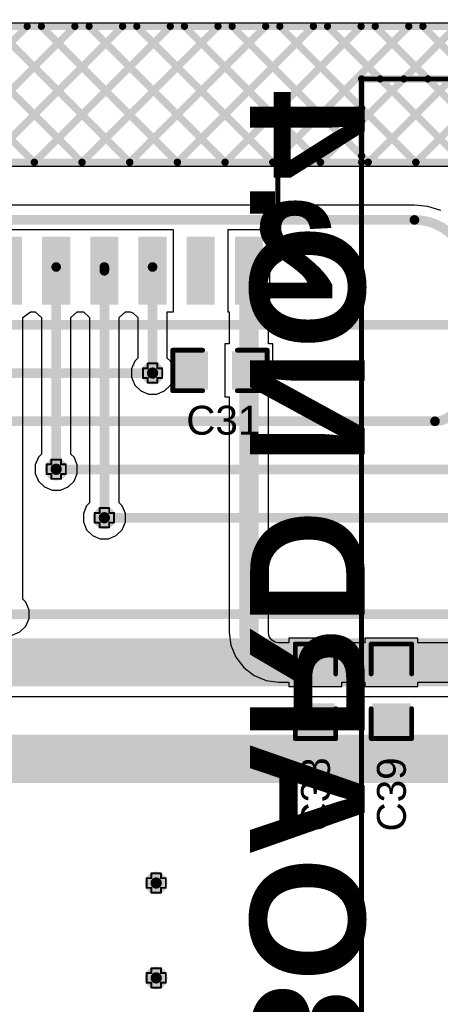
# Model space of a CAD drawing. Header units: inches. Extents: x -0.1 to 10.2, y 0 to 6.5.
# Tile 85 of 95: x 3.717 to 4.153, y 1.961 to 2.982. Entities that reach past the tile are written whole.
import ezdxf

# ---------------------------------------------------------------- set-up
doc = ezdxf.new("R2010")
doc.units = ezdxf.units.IN
doc.header["$MEASUREMENT"] = 0
for name, color, linetype in [('Bottom Layer', 5, 'Continuous'), ('Bottom Overlay', 54, 'Continuous'), ('Drill Drawing', 1, 'Continuous'), ('Top Layer', 1, 'Continuous'), ('Top Overlay', 2, 'Continuous'), ('Top Paste', 8, 'Continuous'), ('Top Solder', 216, 'Continuous'), ('Via Holes', 16, 'Continuous')]:
    doc.layers.add(name, color=color, linetype=linetype)
doc.styles.add('Arial', font='txt', dxfattribs={"height": 0.2})
doc.styles.add('Arial Black_Bold', font='txt', dxfattribs={"height": 0.2})
doc.styles.add('Arial_Bold', font='txt', dxfattribs={"height": 0.2})

# ---------------------------------------------------------------- blocks, each defined once
blk = doc.blocks.new('SOIC_16_300____10')
at = {"layer": 'Top Layer'}
for points in [[(-0.2244, 0.1868), (-0.1594, 0.1868), (-0.1594, 0.1632), (-0.2244, 0.1632)], [(0.1594, 0.1868), (0.2244, 0.1868), (0.2244, 0.1632), (0.1594, 0.1632)], [(-0.2244, 0.1368), (-0.1594, 0.1368), (-0.1594, 0.1132), (-0.2244, 0.1132)], [(0.1594, 0.1368), (0.2244, 0.1368), (0.2244, 0.1132), (0.1594, 0.1132)], [(-0.2244, 0.0868), (-0.1594, 0.0868), (-0.1594, 0.0632), (-0.2244, 0.0632)], [(0.1594, 0.0868), (0.2244, 0.0868), (0.2244, 0.0632), (0.1594, 0.0632)], [(-0.2244, 0.0368), (-0.1594, 0.0368), (-0.1594, 0.0132), (-0.2244, 0.0132)], [(0.1594, 0.0368), (0.2244, 0.0368), (0.2244, 0.0132), (0.1594, 0.0132)], [(-0.2244, -0.0132), (-0.1594, -0.0132), (-0.1594, -0.0368), (-0.2244, -0.0368)], [(0.1594, -0.0132), (0.2244, -0.0132), (0.2244, -0.0368), (0.1594, -0.0368)], [(-0.2244, -0.0632), (-0.1594, -0.0632), (-0.1594, -0.0868), (-0.2244, -0.0868)], [(0.1594, -0.0632), (0.2244, -0.0632), (0.2244, -0.0868), (0.1594, -0.0868)], [(-0.2244, -0.1132), (-0.1594, -0.1132), (-0.1594, -0.1368), (-0.2244, -0.1368)], [(0.1594, -0.1132), (0.2244, -0.1132), (0.2244, -0.1368), (0.1594, -0.1368)], [(-0.2244, -0.1632), (-0.1594, -0.1632), (-0.1594, -0.1868), (-0.2244, -0.1868)], [(0.1594, -0.1632), (0.2244, -0.1632), (0.2244, -0.1868), (0.1594, -0.1868)]]:
    blk.add_hatch(color=1, dxfattribs=at).paths.add_polyline_path(points)
at = {"layer": 'Top Overlay'}
blk.add_hatch(color=2, dxfattribs=at).paths.add_polyline_path([(-0.156, 0.162), (-0.142, 0.162), (-0.142, 0.188), (-0.156, 0.188)])
at = {"layer": 'Top Paste'}
for points in [[(-0.2244, 0.1868), (-0.1594, 0.1868), (-0.1594, 0.1632), (-0.2244, 0.1632)], [(0.1594, 0.1868), (0.2244, 0.1868), (0.2244, 0.1632), (0.1594, 0.1632)], [(-0.2244, 0.1368), (-0.1594, 0.1368), (-0.1594, 0.1132), (-0.2244, 0.1132)], [(0.1594, 0.1368), (0.2244, 0.1368), (0.2244, 0.1132), (0.1594, 0.1132)], [(-0.2244, 0.0868), (-0.1594, 0.0868), (-0.1594, 0.0632), (-0.2244, 0.0632)], [(0.1594, 0.0868), (0.2244, 0.0868), (0.2244, 0.0632), (0.1594, 0.0632)], [(-0.2244, 0.0368), (-0.1594, 0.0368), (-0.1594, 0.0132), (-0.2244, 0.0132)], [(0.1594, 0.0368), (0.2244, 0.0368), (0.2244, 0.0132), (0.1594, 0.0132)], [(-0.2244, -0.0132), (-0.1594, -0.0132), (-0.1594, -0.0368), (-0.2244, -0.0368)], [(0.1594, -0.0132), (0.2244, -0.0132), (0.2244, -0.0368), (0.1594, -0.0368)], [(-0.2244, -0.0632), (-0.1594, -0.0632), (-0.1594, -0.0868), (-0.2244, -0.0868)], [(0.1594, -0.0632), (0.2244, -0.0632), (0.2244, -0.0868), (0.1594, -0.0868)], [(-0.2244, -0.1132), (-0.1594, -0.1132), (-0.1594, -0.1368), (-0.2244, -0.1368)], [(0.1594, -0.1132), (0.2244, -0.1132), (0.2244, -0.1368), (0.1594, -0.1368)], [(-0.2244, -0.1632), (-0.1594, -0.1632), (-0.1594, -0.1868), (-0.2244, -0.1868)], [(0.1594, -0.1632), (0.2244, -0.1632), (0.2244, -0.1868), (0.1594, -0.1868)]]:
    blk.add_hatch(color=8, dxfattribs=at).paths.add_polyline_path(points)
at = {"layer": 'Top Solder'}
for points in [[(-0.2272, 0.1896), (-0.1567, 0.1896), (-0.1567, 0.1604), (-0.2272, 0.1604)], [(0.1567, 0.1896), (0.2272, 0.1896), (0.2272, 0.1604), (0.1567, 0.1604)], [(-0.2272, 0.1396), (-0.1567, 0.1396), (-0.1567, 0.1104), (-0.2272, 0.1104)], [(0.1567, 0.1396), (0.2272, 0.1396), (0.2272, 0.1104), (0.1567, 0.1104)], [(-0.2272, 0.0896), (-0.1567, 0.0896), (-0.1567, 0.0604), (-0.2272, 0.0604)], [(0.1567, 0.0896), (0.2272, 0.0896), (0.2272, 0.0604), (0.1567, 0.0604)], [(-0.2272, 0.0396), (-0.1567, 0.0396), (-0.1567, 0.0104), (-0.2272, 0.0104)], [(0.1567, 0.0396), (0.2272, 0.0396), (0.2272, 0.0104), (0.1567, 0.0104)], [(-0.2272, -0.0104), (-0.1567, -0.0104), (-0.1567, -0.0396), (-0.2272, -0.0396)], [(0.1567, -0.0104), (0.2272, -0.0104), (0.2272, -0.0396), (0.1567, -0.0396)], [(-0.2272, -0.0604), (-0.1567, -0.0604), (-0.1567, -0.0896), (-0.2272, -0.0896)], [(0.1567, -0.0604), (0.2272, -0.0604), (0.2272, -0.0896), (0.1567, -0.0896)], [(-0.2272, -0.1104), (-0.1567, -0.1104), (-0.1567, -0.1396), (-0.2272, -0.1396)], [(0.1567, -0.1104), (0.2272, -0.1104), (0.2272, -0.1396), (0.1567, -0.1396)], [(-0.2272, -0.1604), (-0.1567, -0.1604), (-0.1567, -0.1896), (-0.2272, -0.1896)], [(0.1567, -0.1604), (0.2272, -0.1604), (0.2272, -0.1896), (0.1567, -0.1896)]]:
    blk.add_hatch(color=216, dxfattribs=at).paths.add_polyline_path(points)
at = {"layer": 'Top Overlay', "const_width": 0.00787}
for points in [[(-0.2363, 0.171), (-0.2363, 0.181)], [(-0.2313, 0.176), (-0.2363, 0.181)], [(-0.2363, 0.171), (-0.2313, 0.176)]]:
    blk.add_lwpolyline(points, dxfattribs=at)
at = {"layer": 'Top Overlay', "const_width": 0.00394}
for points in [[(-0.2383, 0.181, 1), (-0.2343, 0.181, 1)], [(-0.2383, 0.181, 1), (-0.2343, 0.181, 1)], [(-0.2383, 0.171, 1), (-0.2343, 0.171, 1)], [(-0.2383, 0.171, 1), (-0.2343, 0.171, 1)], [(-0.2333, 0.176, 1), (-0.2293, 0.176, 1)], [(-0.2333, 0.176, 1), (-0.2293, 0.176, 1)]]:
    blk.add_lwpolyline(points, format="xyb", close=True, dxfattribs=at)
blk = doc.blocks.new('X9555WV_2_12_6TV01_B_53')
at = {"layer": 'Bottom Overlay', "const_width": 0.005}
for points in [[(-0.755, -0.188), (-0.755, 0.1732)], [(0.755, -0.188), (-0.755, -0.188)]]:
    blk.add_lwpolyline(points, dxfattribs=at)
at = {"layer": 'Bottom Overlay', "const_width": 0.0025}
blk.add_lwpolyline([(-0.7562, -0.188, 1), (-0.7537, -0.188, 1)], format="xyb", close=True, dxfattribs=at)
blk.add_lwpolyline([(-0.7562, -0.188, 1), (-0.7537, -0.188, 1)], format="xyb", close=True, dxfattribs=at)
blk = doc.blocks.new('C___0603_61')
at = {"layer": 'Top Layer'}
for points in [[(-0.015, 0.0175), (-0.015, -0.0175), (-0.045, -0.0175), (-0.045, 0.0175)], [(0.045, 0.0175), (0.045, -0.0175), (0.015, -0.0175), (0.015, 0.0175)]]:
    blk.add_hatch(color=1, dxfattribs=at).paths.add_polyline_path(points)
at = {"layer": 'Top Paste'}
for points in [[(-0.015, 0.0175), (-0.015, -0.0175), (-0.045, -0.0175), (-0.045, 0.0175)], [(0.045, 0.0175), (0.045, -0.0175), (0.015, -0.0175), (0.015, 0.0175)]]:
    blk.add_hatch(color=8, dxfattribs=at).paths.add_polyline_path(points)
at = {"layer": 'Top Solder'}
for points in [[(-0.0126, 0.0199), (-0.0126, -0.0199), (-0.0474, -0.0199), (-0.0474, 0.0199)], [(0.0474, 0.0199), (0.0474, -0.0199), (0.0126, -0.0199), (0.0126, 0.0199)]]:
    blk.add_hatch(color=216, dxfattribs=at).paths.add_polyline_path(points)
at = {"layer": 'Top Overlay', "const_width": 0.005}
for points in [[(-0.049, 0.021), (-0.049, -0.021)], [(-0.049, 0.021), (-0.018, 0.021)], [(0.018, 0.021), (0.049, 0.021)], [(0.049, 0.021), (0.049, -0.021)], [(-0.049, -0.021), (-0.018, -0.021)], [(0.018, -0.021), (0.049, -0.021)]]:
    blk.add_lwpolyline(points, dxfattribs=at)
at = {"layer": 'Top Overlay', "const_width": 0.0025}
for points in [[(-0.0503, 0.021, 1), (-0.0478, 0.021, 1)], [(-0.0503, 0.021, 1), (-0.0478, 0.021, 1)], [(-0.0192, 0.021, 1), (-0.0168, 0.021, 1)], [(0.0168, 0.021, 1), (0.0192, 0.021, 1)], [(0.0478, 0.021, 1), (0.0503, 0.021, 1)], [(0.0478, 0.021, 1), (0.0503, 0.021, 1)], [(-0.0503, -0.021, 1), (-0.0478, -0.021, 1)], [(-0.0503, -0.021, 1), (-0.0478, -0.021, 1)], [(-0.0192, -0.021, 1), (-0.0168, -0.021, 1)], [(0.0168, -0.021, 1), (0.0192, -0.021, 1)], [(0.0478, -0.021, 1), (0.0503, -0.021, 1)], [(0.0478, -0.021, 1), (0.0503, -0.021, 1)]]:
    blk.add_lwpolyline(points, format="xyb", close=True, dxfattribs=at)
blk = doc.blocks.new('C___0603_62')
at = {"layer": 'Top Layer'}
for points in [[(-0.015, 0.0175), (-0.015, -0.0175), (-0.045, -0.0175), (-0.045, 0.0175)], [(0.045, 0.0175), (0.045, -0.0175), (0.015, -0.0175), (0.015, 0.0175)]]:
    blk.add_hatch(color=1, dxfattribs=at).paths.add_polyline_path(points)
at = {"layer": 'Top Paste'}
for points in [[(-0.015, 0.0175), (-0.015, -0.0175), (-0.045, -0.0175), (-0.045, 0.0175)], [(0.045, 0.0175), (0.045, -0.0175), (0.015, -0.0175), (0.015, 0.0175)]]:
    blk.add_hatch(color=8, dxfattribs=at).paths.add_polyline_path(points)
at = {"layer": 'Top Solder'}
for points in [[(-0.0126, 0.0199), (-0.0126, -0.0199), (-0.0474, -0.0199), (-0.0474, 0.0199)], [(0.0474, 0.0199), (0.0474, -0.0199), (0.0126, -0.0199), (0.0126, 0.0199)]]:
    blk.add_hatch(color=216, dxfattribs=at).paths.add_polyline_path(points)
at = {"layer": 'Top Overlay', "const_width": 0.005}
for points in [[(-0.049, 0.021), (-0.049, -0.021)], [(-0.049, 0.021), (-0.018, 0.021)], [(0.018, 0.021), (0.049, 0.021)], [(0.049, 0.021), (0.049, -0.021)], [(-0.049, -0.021), (-0.018, -0.021)], [(0.018, -0.021), (0.049, -0.021)]]:
    blk.add_lwpolyline(points, dxfattribs=at)
at = {"layer": 'Top Overlay', "const_width": 0.0025}
for points in [[(-0.0503, 0.021, 1), (-0.0478, 0.021, 1)], [(-0.0503, 0.021, 1), (-0.0478, 0.021, 1)], [(-0.0192, 0.021, 1), (-0.0168, 0.021, 1)], [(0.0168, 0.021, 1), (0.0192, 0.021, 1)], [(0.0478, 0.021, 1), (0.0503, 0.021, 1)], [(0.0478, 0.021, 1), (0.0503, 0.021, 1)], [(-0.0503, -0.021, 1), (-0.0478, -0.021, 1)], [(-0.0503, -0.021, 1), (-0.0478, -0.021, 1)], [(-0.0192, -0.021, 1), (-0.0168, -0.021, 1)], [(0.0168, -0.021, 1), (0.0192, -0.021, 1)], [(0.0478, -0.021, 1), (0.0503, -0.021, 1)], [(0.0478, -0.021, 1), (0.0503, -0.021, 1)]]:
    blk.add_lwpolyline(points, format="xyb", close=True, dxfattribs=at)
blk = doc.blocks.new('C___0603_69')
at = {"layer": 'Top Layer'}
for points in [[(-0.015, 0.0175), (-0.015, -0.0175), (-0.045, -0.0175), (-0.045, 0.0175)], [(0.045, 0.0175), (0.045, -0.0175), (0.015, -0.0175), (0.015, 0.0175)]]:
    blk.add_hatch(color=1, dxfattribs=at).paths.add_polyline_path(points)
at = {"layer": 'Top Paste'}
for points in [[(-0.015, 0.0175), (-0.015, -0.0175), (-0.045, -0.0175), (-0.045, 0.0175)], [(0.045, 0.0175), (0.045, -0.0175), (0.015, -0.0175), (0.015, 0.0175)]]:
    blk.add_hatch(color=8, dxfattribs=at).paths.add_polyline_path(points)
at = {"layer": 'Top Solder'}
for points in [[(-0.0126, 0.0199), (-0.0126, -0.0199), (-0.0474, -0.0199), (-0.0474, 0.0199)], [(0.0474, 0.0199), (0.0474, -0.0199), (0.0126, -0.0199), (0.0126, 0.0199)]]:
    blk.add_hatch(color=216, dxfattribs=at).paths.add_polyline_path(points)
at = {"layer": 'Top Overlay', "const_width": 0.005}
for points in [[(-0.049, -0.021), (-0.049, 0.021)], [(-0.049, 0.021), (-0.018, 0.021)], [(0.018, 0.021), (0.049, 0.021)], [(0.049, -0.021), (0.049, 0.021)], [(-0.049, -0.021), (-0.018, -0.021)], [(0.018, -0.021), (0.049, -0.021)]]:
    blk.add_lwpolyline(points, dxfattribs=at)
at = {"layer": 'Top Overlay', "const_width": 0.0025}
for points in [[(-0.0503, 0.021, 1), (-0.0478, 0.021, 1)], [(-0.0503, 0.021, 1), (-0.0478, 0.021, 1)], [(-0.0192, 0.021, 1), (-0.0168, 0.021, 1)], [(0.0168, 0.021, 1), (0.0192, 0.021, 1)], [(0.0478, 0.021, 1), (0.0503, 0.021, 1)], [(0.0478, 0.021, 1), (0.0503, 0.021, 1)], [(-0.0503, -0.021, 1), (-0.0478, -0.021, 1)], [(-0.0503, -0.021, 1), (-0.0478, -0.021, 1)], [(-0.0192, -0.021, 1), (-0.0168, -0.021, 1)], [(0.0168, -0.021, 1), (0.0192, -0.021, 1)], [(0.0478, -0.021, 1), (0.0503, -0.021, 1)], [(0.0478, -0.021, 1), (0.0503, -0.021, 1)]]:
    blk.add_lwpolyline(points, format="xyb", close=True, dxfattribs=at)

msp = doc.modelspace()

# ---------------------------------------------------------------- hatches: boundary and pattern name
at = {"layer": 'Bottom Layer'}
h = msp.add_hatch(color=5, dxfattribs=at)
edge = h.paths.add_edge_path()
edge.add_arc((3.8545, 2.6154), 0.0118, 0, 360)
h = msp.add_hatch(color=5, dxfattribs=at)
edge = h.paths.add_edge_path()
edge.add_arc((3.7545, 2.5157), 0.0118, 0, 360)
h = msp.add_hatch(color=5, dxfattribs=at)
edge = h.paths.add_edge_path()
edge.add_arc((3.8045, 2.4654), 0.0118, 0, 360)
h = msp.add_hatch(color=5, dxfattribs=at)
edge = h.paths.add_edge_path()
edge.add_arc((3.8583, 2.0866), 0.0118, 0, 360)
h = msp.add_hatch(color=5, dxfattribs=at)
edge = h.paths.add_edge_path()
edge.add_arc((3.8583, 1.9882), 0.0118, 0, 360)
at = {"layer": 'Top Layer'}
h = msp.add_hatch(color=1, dxfattribs=at)
edge = h.paths.add_edge_path()
edge.add_arc((3.8545, 2.6154), 0.0118, 0, 360)
h = msp.add_hatch(color=1, dxfattribs=at)
edge = h.paths.add_edge_path()
edge.add_arc((3.7545, 2.5157), 0.0118, 0, 360)
h = msp.add_hatch(color=1, dxfattribs=at)
edge = h.paths.add_edge_path()
edge.add_arc((3.8045, 2.4654), 0.0118, 0, 360)
h = msp.add_hatch(color=1, dxfattribs=at)
edge = h.paths.add_edge_path()
edge.add_arc((3.8583, 2.0866), 0.0118, 0, 360)
h = msp.add_hatch(color=1, dxfattribs=at)
edge = h.paths.add_edge_path()
edge.add_arc((3.8583, 1.9882), 0.0118, 0, 360)
at = {"layer": 'Via Holes'}
h = msp.add_hatch(color=7, dxfattribs=at)
edge = h.paths.add_edge_path()
edge.add_arc((3.8545, 2.6154), 0.00591, 0, 360)
h = msp.add_hatch(color=7, dxfattribs=at)
edge = h.paths.add_edge_path()
edge.add_arc((3.7545, 2.5157), 0.00591, 0, 360)
h = msp.add_hatch(color=7, dxfattribs=at)
edge = h.paths.add_edge_path()
edge.add_arc((3.8045, 2.4654), 0.00591, 0, 360)
h = msp.add_hatch(color=7, dxfattribs=at)
edge = h.paths.add_edge_path()
edge.add_arc((3.8583, 2.0866), 0.00591, 0, 360)
h = msp.add_hatch(color=7, dxfattribs=at)
edge = h.paths.add_edge_path()
edge.add_arc((3.8583, 1.9882), 0.00591, 0, 360)

# ---------------------------------------------------------------- linework, layer by layer
at = {"layer": 'Bottom Layer'}
for p, q in [((4.5459, 2.9783), (0.0153, 2.9783)), ((0.0153, 2.83), (4.4235, 2.83)), ((4.1263, 2.7895), (3.3411, 2.7895)), ((4.1403, 2.7882), (4.1263, 2.7896)), ((4.1263, 2.7896), (4.1263, 2.7895)), ((4.1537, 2.7841), (4.1403, 2.7882)), ((3.3935, 2.2801), (4.1805, 2.2801))]:
    msp.add_line(p, q, dxfattribs=at)
for points, const_width in [([(3.3411, 2.7742), (4.1263, 2.7742)], 0.01), ([(3.4264, 2.6653), (4.2476, 2.6653)], 0.01), ([(3.3646, 2.6154), (3.8545, 2.6154)], 0.01), ([(3.3264, 2.5654), (4.1476, 2.5654)], 0.01), ([(3.7545, 2.5154), (4.2094, 2.5154)], 0.01), ([(3.8045, 2.4654), (4.2476, 2.4654)], 0.01), ([(3.7045, 2.3654), (4.3535, 2.3654)], 0.01), ([(3.3646, 2.3154), (4.2094, 2.3154)], 0.05), ([(3.3646, 2.2154), (4.2094, 2.2154)], 0.05)]:
    msp.add_lwpolyline(points, dxfattribs=dict(at, const_width=const_width))
at = {"layer": 'Bottom Layer', "const_width": 0.005}
for points in [[(4.1238, 2.7742, 1), (4.1288, 2.7742, 1)], [(4.1238, 2.7742, 1), (4.1288, 2.7742, 1)], [(3.852, 2.6154, 1), (3.857, 2.6154, 1)], [(4.1451, 2.5654, 1), (4.1501, 2.5654, 1)], [(4.1451, 2.5654, 1), (4.1501, 2.5654, 1)], [(3.752, 2.5154, 1), (3.757, 2.5154, 1)], [(3.802, 2.4654, 1), (3.807, 2.4654, 1)]]:
    msp.add_lwpolyline(points, format="xyb", close=True, dxfattribs=at)
at = {"layer": 'Bottom Layer', "const_width": 0.01}
for points in [[(4.1263, 2.7742, -0.199488), (4.1661, 2.7577)], [(4.1659, 2.5729, -0.197561), (4.1476, 2.5654)]]:
    msp.add_lwpolyline(points, format="xyb", dxfattribs=at)
at = {"layer": 'Bottom Overlay', "const_width": 0.0075}
for points in [[(0.0201, 2.975), (4.5399, 2.975)], [(3.5834, 2.834), (3.7244, 2.975)], [(3.5906, 2.975), (3.7316, 2.834)], [(3.6329, 2.834), (3.7739, 2.975)], [(3.6401, 2.975), (3.7811, 2.834)], [(3.6824, 2.834), (3.8234, 2.975)], [(3.6896, 2.975), (3.8306, 2.834)], [(3.7319, 2.834), (3.8729, 2.975)], [(3.7391, 2.975), (3.8801, 2.834)], [(3.7814, 2.834), (3.9224, 2.975)], [(3.7886, 2.975), (3.9296, 2.834)], [(3.8309, 2.834), (3.9719, 2.975)], [(3.8381, 2.975), (3.9791, 2.834)], [(3.8804, 2.834), (4.0214, 2.975)], [(3.8876, 2.975), (4.0286, 2.834)], [(3.9299, 2.834), (4.0709, 2.975)], [(3.9371, 2.975), (4.0714, 2.8407)], [(3.9794, 2.834), (4.1204, 2.975)], [(3.9866, 2.975), (4.0714, 2.8902)], [(4.0361, 2.975), (4.0908, 2.9204)], [(4.0856, 2.975), (4.1403, 2.9204)], [(4.1153, 2.9204), (4.1699, 2.975)], [(4.1351, 2.975), (4.1898, 2.9204)], [(4.0714, 2.834), (4.0714, 2.9204)], [(4.0714, 2.9204), (4.4327, 2.9204)], [(4.0714, 2.9204), (4.4327, 2.9204)], [(4.0289, 2.834), (4.0714, 2.8765)], [(3.4878, 2.834), (4.0714, 2.834)]]:
    msp.add_lwpolyline(points, dxfattribs=at)
at = {"layer": 'Bottom Overlay', "const_width": 0.00375}
for points in [[(3.7225, 2.975, 1), (3.7263, 2.975, 1)], [(3.7373, 2.975, 1), (3.741, 2.975, 1)], [(3.772, 2.975, 1), (3.7758, 2.975, 1)], [(3.7868, 2.975, 1), (3.7905, 2.975, 1)], [(3.8215, 2.975, 1), (3.8253, 2.975, 1)], [(3.8363, 2.975, 1), (3.84, 2.975, 1)], [(3.871, 2.975, 1), (3.8748, 2.975, 1)], [(3.8857, 2.975, 1), (3.8895, 2.975, 1)], [(3.9205, 2.975, 1), (3.9243, 2.975, 1)], [(3.9352, 2.975, 1), (3.939, 2.975, 1)], [(3.97, 2.975, 1), (3.9738, 2.975, 1)], [(3.9847, 2.975, 1), (3.9885, 2.975, 1)], [(4.0195, 2.975, 1), (4.0233, 2.975, 1)], [(4.0342, 2.975, 1), (4.038, 2.975, 1)], [(4.069, 2.975, 1), (4.0728, 2.975, 1)], [(4.0837, 2.975, 1), (4.0875, 2.975, 1)], [(4.1185, 2.975, 1), (4.1223, 2.975, 1)], [(4.1332, 2.975, 1), (4.137, 2.975, 1)], [(4.0696, 2.9204, 1), (4.0733, 2.9204, 1)], [(4.0696, 2.9204, 1), (4.0733, 2.9204, 1)], [(4.0696, 2.9204, 1), (4.0733, 2.9204, 1)], [(4.0889, 2.9204, 1), (4.0926, 2.9204, 1)], [(4.1134, 2.9204, 1), (4.1171, 2.9204, 1)], [(4.1384, 2.9204, 1), (4.1421, 2.9204, 1)], [(4.0696, 2.8902, 1), (4.0733, 2.8902, 1)], [(4.0696, 2.8765, 1), (4.0733, 2.8765, 1)], [(4.0696, 2.8407, 1), (4.0733, 2.8407, 1)], [(3.7298, 2.834, 1), (3.7335, 2.834, 1)], [(3.73, 2.834, 1), (3.7338, 2.834, 1)], [(3.7793, 2.834, 1), (3.783, 2.834, 1)], [(3.7795, 2.834, 1), (3.7833, 2.834, 1)], [(3.8288, 2.834, 1), (3.8325, 2.834, 1)], [(3.829, 2.834, 1), (3.8328, 2.834, 1)], [(3.8783, 2.834, 1), (3.882, 2.834, 1)], [(3.8785, 2.834, 1), (3.8823, 2.834, 1)], [(3.9278, 2.834, 1), (3.9315, 2.834, 1)], [(3.928, 2.834, 1), (3.9318, 2.834, 1)], [(3.9773, 2.834, 1), (3.981, 2.834, 1)], [(3.9775, 2.834, 1), (3.9813, 2.834, 1)], [(4.0267, 2.834, 1), (4.0305, 2.834, 1)], [(4.027, 2.834, 1), (4.0308, 2.834, 1)], [(4.0696, 2.834, 1), (4.0733, 2.834, 1)], [(4.0696, 2.834, 1), (4.0733, 2.834, 1)]]:
    msp.add_lwpolyline(points, format="xyb", close=True, dxfattribs=at)
at = {"layer": 'Drill Drawing', "const_width": 0.002}
for points in [[(3.8495, 2.6204), (3.8495, 2.6254)], [(3.8495, 2.6254), (3.8595, 2.6254)], [(3.8595, 2.6204), (3.8595, 2.6254)], [(3.8445, 2.6104), (3.8445, 2.6204)], [(3.8445, 2.6204), (3.8495, 2.6204)], [(3.8595, 2.6204), (3.8645, 2.6204)], [(3.8645, 2.6104), (3.8645, 2.6204)], [(3.8445, 2.6104), (3.8495, 2.6104)], [(3.8495, 2.6054), (3.8495, 2.6104)], [(3.8495, 2.6054), (3.8595, 2.6054)], [(3.8595, 2.6104), (3.8645, 2.6104)], [(3.8595, 2.6054), (3.8595, 2.6104)], [(3.7495, 2.5207), (3.7495, 2.5257)], [(3.7495, 2.5257), (3.7595, 2.5257)], [(3.7595, 2.5207), (3.7595, 2.5257)], [(3.7445, 2.5107), (3.7445, 2.5207)], [(3.7445, 2.5207), (3.7495, 2.5207)], [(3.7445, 2.5107), (3.7495, 2.5107)], [(3.7495, 2.5057), (3.7495, 2.5107)], [(3.7595, 2.5207), (3.7645, 2.5207)], [(3.7595, 2.5107), (3.7645, 2.5107)], [(3.7595, 2.5057), (3.7595, 2.5107)], [(3.7645, 2.5107), (3.7645, 2.5207)], [(3.7495, 2.5057), (3.7595, 2.5057)], [(3.7945, 2.4604), (3.7945, 2.4704)], [(3.7945, 2.4704), (3.7995, 2.4704)], [(3.7995, 2.4704), (3.7995, 2.4754)], [(3.7995, 2.4754), (3.8095, 2.4754)], [(3.8095, 2.4704), (3.8095, 2.4754)], [(3.8095, 2.4704), (3.8145, 2.4704)], [(3.8145, 2.4604), (3.8145, 2.4704)], [(3.7945, 2.4604), (3.7995, 2.4604)], [(3.7995, 2.4554), (3.7995, 2.4604)], [(3.8095, 2.4604), (3.8145, 2.4604)], [(3.8095, 2.4554), (3.8095, 2.4604)], [(3.7995, 2.4554), (3.8095, 2.4554)], [(3.8533, 2.0916), (3.8533, 2.0966)], [(3.8533, 2.0966), (3.8633, 2.0966)], [(3.8633, 2.0916), (3.8633, 2.0966)], [(3.8483, 2.0816), (3.8483, 2.0916)], [(3.8483, 2.0916), (3.8533, 2.0916)], [(3.8633, 2.0916), (3.8683, 2.0916)], [(3.8683, 2.0816), (3.8683, 2.0916)], [(3.8483, 2.0816), (3.8533, 2.0816)], [(3.8533, 2.0766), (3.8533, 2.0816)], [(3.8533, 2.0766), (3.8633, 2.0766)], [(3.8633, 2.0816), (3.8683, 2.0816)], [(3.8633, 2.0766), (3.8633, 2.0816)], [(3.8483, 1.9832), (3.8483, 1.9932)], [(3.8483, 1.9932), (3.8533, 1.9932)], [(3.8533, 1.9932), (3.8533, 1.9982)], [(3.8533, 1.9982), (3.8633, 1.9982)], [(3.8633, 1.9932), (3.8633, 1.9982)], [(3.8633, 1.9932), (3.8683, 1.9932)], [(3.8683, 1.9832), (3.8683, 1.9932)], [(3.8483, 1.9832), (3.8533, 1.9832)], [(3.8533, 1.9782), (3.8533, 1.9832)], [(3.8633, 1.9832), (3.8683, 1.9832)], [(3.8633, 1.9782), (3.8633, 1.9832)], [(3.8533, 1.9782), (3.8633, 1.9782)]]:
    msp.add_lwpolyline(points, dxfattribs=at)
at = {"layer": 'Drill Drawing', "const_width": 0.001}
for points in [[(3.849, 2.6254, 1), (3.85, 2.6254, 1)], [(3.849, 2.6254, 1), (3.85, 2.6254, 1)], [(3.859, 2.6254, 1), (3.86, 2.6254, 1)], [(3.859, 2.6254, 1), (3.86, 2.6254, 1)], [(3.844, 2.6204, 1), (3.845, 2.6204, 1)], [(3.844, 2.6204, 1), (3.845, 2.6204, 1)], [(3.849, 2.6204, 1), (3.85, 2.6204, 1)], [(3.849, 2.6204, 1), (3.85, 2.6204, 1)], [(3.859, 2.6204, 1), (3.86, 2.6204, 1)], [(3.859, 2.6204, 1), (3.86, 2.6204, 1)], [(3.864, 2.6204, 1), (3.865, 2.6204, 1)], [(3.864, 2.6204, 1), (3.865, 2.6204, 1)], [(3.844, 2.6104, 1), (3.845, 2.6104, 1)], [(3.844, 2.6104, 1), (3.845, 2.6104, 1)], [(3.849, 2.6104, 1), (3.85, 2.6104, 1)], [(3.849, 2.6104, 1), (3.85, 2.6104, 1)], [(3.849, 2.6054, 1), (3.85, 2.6054, 1)], [(3.849, 2.6054, 1), (3.85, 2.6054, 1)], [(3.859, 2.6104, 1), (3.86, 2.6104, 1)], [(3.859, 2.6104, 1), (3.86, 2.6104, 1)], [(3.859, 2.6054, 1), (3.86, 2.6054, 1)], [(3.859, 2.6054, 1), (3.86, 2.6054, 1)], [(3.864, 2.6104, 1), (3.865, 2.6104, 1)], [(3.864, 2.6104, 1), (3.865, 2.6104, 1)], [(3.749, 2.5257, 1), (3.75, 2.5257, 1)], [(3.749, 2.5257, 1), (3.75, 2.5257, 1)], [(3.759, 2.5257, 1), (3.76, 2.5257, 1)], [(3.759, 2.5257, 1), (3.76, 2.5257, 1)], [(3.744, 2.5207, 1), (3.745, 2.5207, 1)], [(3.744, 2.5207, 1), (3.745, 2.5207, 1)], [(3.744, 2.5107, 1), (3.745, 2.5107, 1)], [(3.744, 2.5107, 1), (3.745, 2.5107, 1)], [(3.749, 2.5207, 1), (3.75, 2.5207, 1)], [(3.749, 2.5207, 1), (3.75, 2.5207, 1)], [(3.749, 2.5107, 1), (3.75, 2.5107, 1)], [(3.749, 2.5107, 1), (3.75, 2.5107, 1)], [(3.759, 2.5207, 1), (3.76, 2.5207, 1)], [(3.759, 2.5207, 1), (3.76, 2.5207, 1)], [(3.759, 2.5107, 1), (3.76, 2.5107, 1)], [(3.759, 2.5107, 1), (3.76, 2.5107, 1)], [(3.764, 2.5207, 1), (3.765, 2.5207, 1)], [(3.764, 2.5207, 1), (3.765, 2.5207, 1)], [(3.764, 2.5107, 1), (3.765, 2.5107, 1)], [(3.764, 2.5107, 1), (3.765, 2.5107, 1)], [(3.749, 2.5057, 1), (3.75, 2.5057, 1)], [(3.749, 2.5057, 1), (3.75, 2.5057, 1)], [(3.759, 2.5057, 1), (3.76, 2.5057, 1)], [(3.759, 2.5057, 1), (3.76, 2.5057, 1)], [(3.794, 2.4704, 1), (3.795, 2.4704, 1)], [(3.794, 2.4704, 1), (3.795, 2.4704, 1)], [(3.799, 2.4754, 1), (3.8, 2.4754, 1)], [(3.799, 2.4754, 1), (3.8, 2.4754, 1)], [(3.799, 2.4704, 1), (3.8, 2.4704, 1)], [(3.799, 2.4704, 1), (3.8, 2.4704, 1)], [(3.809, 2.4754, 1), (3.81, 2.4754, 1)], [(3.809, 2.4754, 1), (3.81, 2.4754, 1)], [(3.809, 2.4704, 1), (3.81, 2.4704, 1)], [(3.809, 2.4704, 1), (3.81, 2.4704, 1)], [(3.814, 2.4704, 1), (3.815, 2.4704, 1)], [(3.814, 2.4704, 1), (3.815, 2.4704, 1)], [(3.794, 2.4604, 1), (3.795, 2.4604, 1)], [(3.794, 2.4604, 1), (3.795, 2.4604, 1)], [(3.799, 2.4604, 1), (3.8, 2.4604, 1)], [(3.799, 2.4604, 1), (3.8, 2.4604, 1)], [(3.809, 2.4604, 1), (3.81, 2.4604, 1)], [(3.809, 2.4604, 1), (3.81, 2.4604, 1)], [(3.814, 2.4604, 1), (3.815, 2.4604, 1)], [(3.814, 2.4604, 1), (3.815, 2.4604, 1)], [(3.799, 2.4554, 1), (3.8, 2.4554, 1)], [(3.799, 2.4554, 1), (3.8, 2.4554, 1)], [(3.809, 2.4554, 1), (3.81, 2.4554, 1)], [(3.809, 2.4554, 1), (3.81, 2.4554, 1)], [(3.8528, 2.0966, 1), (3.8538, 2.0966, 1)], [(3.8528, 2.0966, 1), (3.8538, 2.0966, 1)], [(3.8628, 2.0966, 1), (3.8638, 2.0966, 1)], [(3.8628, 2.0966, 1), (3.8638, 2.0966, 1)], [(3.8478, 2.0916, 1), (3.8488, 2.0916, 1)], [(3.8478, 2.0916, 1), (3.8488, 2.0916, 1)], [(3.8528, 2.0916, 1), (3.8538, 2.0916, 1)], [(3.8528, 2.0916, 1), (3.8538, 2.0916, 1)], [(3.8628, 2.0916, 1), (3.8638, 2.0916, 1)], [(3.8628, 2.0916, 1), (3.8638, 2.0916, 1)], [(3.8678, 2.0916, 1), (3.8688, 2.0916, 1)], [(3.8678, 2.0916, 1), (3.8688, 2.0916, 1)], [(3.8478, 2.0816, 1), (3.8488, 2.0816, 1)], [(3.8478, 2.0816, 1), (3.8488, 2.0816, 1)], [(3.8528, 2.0816, 1), (3.8538, 2.0816, 1)], [(3.8528, 2.0816, 1), (3.8538, 2.0816, 1)], [(3.8528, 2.0766, 1), (3.8538, 2.0766, 1)], [(3.8528, 2.0766, 1), (3.8538, 2.0766, 1)], [(3.8628, 2.0816, 1), (3.8638, 2.0816, 1)], [(3.8628, 2.0816, 1), (3.8638, 2.0816, 1)], [(3.8628, 2.0766, 1), (3.8638, 2.0766, 1)], [(3.8628, 2.0766, 1), (3.8638, 2.0766, 1)], [(3.8678, 2.0816, 1), (3.8688, 2.0816, 1)], [(3.8678, 2.0816, 1), (3.8688, 2.0816, 1)], [(3.8478, 1.9932, 1), (3.8488, 1.9932, 1)], [(3.8478, 1.9932, 1), (3.8488, 1.9932, 1)], [(3.8528, 1.9982, 1), (3.8538, 1.9982, 1)], [(3.8528, 1.9982, 1), (3.8538, 1.9982, 1)], [(3.8528, 1.9932, 1), (3.8538, 1.9932, 1)], [(3.8528, 1.9932, 1), (3.8538, 1.9932, 1)], [(3.8628, 1.9982, 1), (3.8638, 1.9982, 1)], [(3.8628, 1.9982, 1), (3.8638, 1.9982, 1)], [(3.8628, 1.9932, 1), (3.8638, 1.9932, 1)], [(3.8628, 1.9932, 1), (3.8638, 1.9932, 1)], [(3.8678, 1.9932, 1), (3.8688, 1.9932, 1)], [(3.8678, 1.9932, 1), (3.8688, 1.9932, 1)], [(3.8478, 1.9832, 1), (3.8488, 1.9832, 1)], [(3.8478, 1.9832, 1), (3.8488, 1.9832, 1)], [(3.8528, 1.9832, 1), (3.8538, 1.9832, 1)], [(3.8528, 1.9832, 1), (3.8538, 1.9832, 1)], [(3.8628, 1.9832, 1), (3.8638, 1.9832, 1)], [(3.8628, 1.9832, 1), (3.8638, 1.9832, 1)], [(3.8678, 1.9832, 1), (3.8688, 1.9832, 1)], [(3.8678, 1.9832, 1), (3.8688, 1.9832, 1)], [(3.8528, 1.9782, 1), (3.8538, 1.9782, 1)], [(3.8528, 1.9782, 1), (3.8538, 1.9782, 1)], [(3.8628, 1.9782, 1), (3.8638, 1.9782, 1)], [(3.8628, 1.9782, 1), (3.8638, 1.9782, 1)]]:
    msp.add_lwpolyline(points, format="xyb", close=True, dxfattribs=at)
at = {"layer": 'Top Layer'}
for p, q in [((4.5459, 2.9784), (0.1492, 2.9784)), ((0.255, 2.83), (4.4253, 2.83)), ((3.7247, 2.7639), (3.6843, 2.7639)), ((3.7263, 2.7639), (3.7247, 2.7639)), ((3.7343, 2.7639), (3.7263, 2.7639)), ((3.7747, 2.7639), (3.7343, 2.7639)), ((3.7763, 2.7639), (3.7747, 2.7639)), ((3.7827, 2.7639), (3.7763, 2.7639)), ((3.7843, 2.7639), (3.7827, 2.7639)), ((3.8247, 2.7639), (3.7843, 2.7639)), ((3.8263, 2.7639), (3.8247, 2.7639)), ((3.8327, 2.7639), (3.8263, 2.7639)), ((3.8343, 2.7639), (3.8327, 2.7639)), ((3.8763, 2.7639), (3.8343, 2.7639)), ((3.8763, 2.679), (3.8763, 2.7639)), ((3.9763, 2.7639), (3.9327, 2.7639)), ((3.9327, 2.7639), (3.9327, 2.679)), ((3.9763, 2.679), (3.9763, 2.7639)), ((3.7198, 2.673), (3.7278, 2.679)), ((3.7278, 2.679), (3.7327, 2.679)), ((3.7327, 2.679), (3.7392, 2.673)), ((3.7698, 2.673), (3.7763, 2.679)), ((3.7763, 2.679), (3.7827, 2.679)), ((3.7827, 2.679), (3.7892, 2.673)), ((3.8198, 2.673), (3.8263, 2.679)), ((3.8263, 2.679), (3.8312, 2.679)), ((3.8312, 2.679), (3.8341, 2.6777)), ((3.8341, 2.6777), (3.8392, 2.673)), ((3.8698, 2.6309), (3.8698, 2.679)), ((3.8698, 2.679), (3.8763, 2.679)), ((3.9327, 2.679), (3.9341, 2.679)), ((3.9341, 2.679), (3.9341, 2.6456)), ((3.9749, 2.6456), (3.9749, 2.679)), ((3.9749, 2.679), (3.9763, 2.679)), ((3.7198, 2.3809), (3.7198, 2.673)), ((3.7392, 2.673), (3.7392, 2.5313)), ((3.7698, 2.5313), (3.7698, 2.673)), ((3.7892, 2.673), (3.7892, 2.4809)), ((3.8198, 2.4809), (3.8198, 2.673)), ((3.8392, 2.673), (3.8392, 2.6309)), ((3.9341, 2.6456), (3.9295, 2.6456)), ((3.9295, 2.6456), (3.9295, 2.5906)), ((3.9795, 2.6456), (3.9749, 2.6456)), ((3.9795, 2.5906), (3.9795, 2.6456)), ((3.836, 2.6277), (3.8327, 2.6197)), ((3.8392, 2.6309), (3.836, 2.6277)), ((3.873, 2.6277), (3.8698, 2.6309)), ((3.8763, 2.6197), (3.873, 2.6277)), ((3.8327, 2.6197), (3.8327, 2.611)), ((3.8763, 2.611), (3.8763, 2.6197)), ((3.8327, 2.611), (3.836, 2.603)), ((3.873, 2.603), (3.8763, 2.611)), ((3.836, 2.603), (3.8422, 2.5969)), ((3.8422, 2.5969), (3.8502, 2.5935)), ((3.8502, 2.5935), (3.8589, 2.5935)), ((3.8589, 2.5935), (3.8669, 2.5969)), ((3.8669, 2.5969), (3.873, 2.603)), ((3.9295, 2.5906), (3.9341, 2.5906)), ((3.9341, 2.5906), (3.9341, 2.3464)), ((3.9749, 2.3464), (3.9749, 2.5906)), ((3.9749, 2.5906), (3.9795, 2.5906)), ((3.736, 2.5281), (3.7327, 2.5201)), ((3.7392, 2.5313), (3.736, 2.5281)), ((3.773, 2.5281), (3.7698, 2.5313)), ((3.7763, 2.5201), (3.773, 2.5281)), ((3.7327, 2.5201), (3.7327, 2.5114)), ((3.7763, 2.5114), (3.7763, 2.5201)), ((3.7327, 2.5114), (3.736, 2.5034)), ((3.736, 2.5034), (3.7422, 2.4973)), ((3.7669, 2.4973), (3.773, 2.5034)), ((3.773, 2.5034), (3.7763, 2.5114)), ((3.7422, 2.4973), (3.7502, 2.4939)), ((3.7502, 2.4939), (3.7589, 2.4939)), ((3.7589, 2.4939), (3.7669, 2.4973)), ((3.786, 2.4777), (3.7827, 2.4697)), ((3.7892, 2.4809), (3.786, 2.4777)), ((3.823, 2.4777), (3.8198, 2.4809)), ((3.8263, 2.4697), (3.823, 2.4777)), ((3.7827, 2.4697), (3.7827, 2.461)), ((3.7827, 2.461), (3.786, 2.453)), ((3.823, 2.453), (3.8263, 2.461)), ((3.8263, 2.461), (3.8263, 2.4697)), ((3.786, 2.453), (3.7922, 2.4469)), ((3.8169, 2.4469), (3.823, 2.453)), ((3.7922, 2.4469), (3.8002, 2.4435)), ((3.8002, 2.4435), (3.8089, 2.4435)), ((3.8089, 2.4435), (3.8169, 2.4469)), ((3.723, 2.3777), (3.7198, 2.3809)), ((3.7263, 2.3697), (3.723, 2.3777)), ((3.7263, 2.361), (3.7263, 2.3697)), ((3.723, 2.353), (3.7263, 2.361)), ((3.7169, 2.3469), (3.723, 2.353)), ((3.7089, 2.3435), (3.7169, 2.3469)), ((3.9341, 2.3464), (3.9341, 2.3464)), ((3.9341, 2.3464), (3.9358, 2.3331)), ((3.9749, 2.3462), (3.9749, 2.3464)), ((3.9756, 2.3423), (3.9749, 2.3462)), ((3.978, 2.3388), (3.9756, 2.3423)), ((3.9815, 2.3365), (3.978, 2.3388)), ((4.0511, 2.3404), (3.9961, 2.3404)), ((3.9961, 2.3404), (3.9961, 2.3357)), ((4.0511, 2.3357), (4.0511, 2.3404)), ((4.1299, 2.3404), (4.0749, 2.3404)), ((4.0749, 2.3404), (4.0749, 2.3357)), ((4.1299, 2.3357), (4.1299, 2.3404)), ((3.9358, 2.3331), (3.941, 2.3207)), ((3.9853, 2.3357), (3.9815, 2.3365)), ((3.9856, 2.3357), (3.9853, 2.3357)), ((3.9961, 2.3357), (3.9856, 2.3357)), ((4.0749, 2.3357), (4.0511, 2.3357)), ((4.1688, 2.3357), (4.1299, 2.3357)), ((3.941, 2.3207), (3.9492, 2.31)), ((3.9492, 2.31), (3.9598, 2.3018)), ((3.9598, 2.3018), (3.9723, 2.2967)), ((3.9723, 2.2967), (3.9856, 2.2949)), ((3.9856, 2.2949), (3.9856, 2.295)), ((3.9856, 2.295), (3.9961, 2.295)), ((3.9961, 2.295), (3.9961, 2.2904)), ((3.9961, 2.2904), (4.0511, 2.2904)), ((4.0511, 2.2904), (4.0511, 2.295)), ((4.0511, 2.295), (4.0749, 2.295)), ((4.0749, 2.295), (4.0749, 2.2904)), ((4.0749, 2.2904), (4.1299, 2.2904)), ((4.1299, 2.2904), (4.1299, 2.295)), ((4.1299, 2.295), (4.1688, 2.295))]:
    msp.add_line(p, q, dxfattribs=at)
for points, const_width in [([(3.7545, 2.5157), (3.7545, 2.7254)], 0.01), ([(3.8045, 2.7215), (3.8045, 2.7254)], 0.01), ([(3.8045, 2.4654), (3.8045, 2.7215)], 0.01), ([(3.8545, 2.6154), (3.8545, 2.7254)], 0.01), ([(3.9545, 2.6181), (3.9545, 2.7215)], 0.02), ([(3.9545, 2.3464), (3.9545, 2.6181)], 0.02), ([(3.9856, 2.3154), (4.0236, 2.3154)], 0.02), ([(4.0236, 2.3154), (4.1024, 2.3154)], 0.02), ([(4.1024, 2.3154), (4.2094, 2.3154)], 0.02)]:
    msp.add_lwpolyline(points, dxfattribs=dict(at, const_width=const_width))
for points, const_width in [([(3.752, 2.7254, 1), (3.757, 2.7254, 1)], 0.005), ([(3.802, 2.7254, 1), (3.807, 2.7254, 1)], 0.005), ([(3.802, 2.7215, 1), (3.807, 2.7215, 1)], 0.005), ([(3.802, 2.7215, 1), (3.807, 2.7215, 1)], 0.005), ([(3.852, 2.7254, 1), (3.857, 2.7254, 1)], 0.005), ([(3.9495, 2.7215, 1), (3.9595, 2.7215, 1)], 0.01), ([(3.9495, 2.6181, 1), (3.9595, 2.6181, 1)], 0.01), ([(3.9495, 2.6181, 1), (3.9595, 2.6181, 1)], 0.01), ([(3.852, 2.6154, 1), (3.857, 2.6154, 1)], 0.005), ([(3.752, 2.5157, 1), (3.757, 2.5157, 1)], 0.005), ([(3.802, 2.4654, 1), (3.807, 2.4654, 1)], 0.005), ([(3.9495, 2.3464, 1), (3.9595, 2.3464, 1)], 0.01), ([(3.9495, 2.3464, 1), (3.9595, 2.3464, 1)], 0.01), ([(3.9806, 2.3154, 1), (3.9906, 2.3154, 1)], 0.01), ([(3.9806, 2.3154, 1), (3.9906, 2.3154, 1)], 0.01), ([(4.0186, 2.3154, 1), (4.0286, 2.3154, 1)], 0.01), ([(4.0186, 2.3154, 1), (4.0286, 2.3154, 1)], 0.01), ([(4.0974, 2.3154, 1), (4.1074, 2.3154, 1)], 0.01), ([(4.0974, 2.3154, 1), (4.1074, 2.3154, 1)], 0.01)]:
    msp.add_lwpolyline(points, format="xyb", close=True, dxfattribs=dict(at, const_width=const_width))
at = {"layer": 'Top Layer', "const_width": 0.02}
msp.add_lwpolyline([(3.9856, 2.3154, -0.414214), (3.9545, 2.3464)], format="xyb", dxfattribs=at)
at = {"layer": 'Top Overlay'}
for points, const_width in [([(0.139, 2.975), (4.5459, 2.975)], 0.0075), ([(3.5834, 2.834), (3.7244, 2.975)], 0.0075), ([(3.5906, 2.975), (3.7316, 2.834)], 0.0075), ([(3.6329, 2.834), (3.7739, 2.975)], 0.0075), ([(3.6401, 2.975), (3.7811, 2.834)], 0.0075), ([(3.6824, 2.834), (3.8234, 2.975)], 0.0075), ([(3.6896, 2.975), (3.8306, 2.834)], 0.0075), ([(3.7319, 2.834), (3.8729, 2.975)], 0.0075), ([(3.7391, 2.975), (3.8801, 2.834)], 0.0075), ([(3.7814, 2.834), (3.9224, 2.975)], 0.0075), ([(3.7886, 2.975), (3.9296, 2.834)], 0.0075), ([(3.8309, 2.834), (3.9719, 2.975)], 0.0075), ([(3.8381, 2.975), (3.9791, 2.834)], 0.0075), ([(3.8804, 2.834), (4.0214, 2.975)], 0.0075), ([(3.8876, 2.975), (4.0286, 2.834)], 0.0075), ([(3.9299, 2.834), (4.0709, 2.975)], 0.0075), ([(3.9371, 2.975), (4.0781, 2.834)], 0.0075), ([(3.9794, 2.834), (4.1204, 2.975)], 0.0075), ([(3.9866, 2.975), (4.1276, 2.834)], 0.0075), ([(4.0289, 2.834), (4.1699, 2.975)], 0.0075), ([(4.0361, 2.975), (4.1771, 2.834)], 0.0075), ([(4.0784, 2.834), (4.2194, 2.975)], 0.0075), ([(4.0856, 2.975), (4.2266, 2.834)], 0.0075), ([(4.1279, 2.834), (4.2689, 2.975)], 0.0075), ([(4.1351, 2.975), (4.2761, 2.834)], 0.0075), ([(0.255, 2.834), (4.4235, 2.834)], 0.0075), ([(3.9845, 2.7624), (3.9845, 2.8202)], 0.005)]:
    msp.add_lwpolyline(points, dxfattribs=dict(at, const_width=const_width))
for points, const_width in [([(3.7225, 2.975, 1), (3.7263, 2.975, 1)], 0.00375), ([(3.7373, 2.975, 1), (3.741, 2.975, 1)], 0.00375), ([(3.772, 2.975, 1), (3.7758, 2.975, 1)], 0.00375), ([(3.7868, 2.975, 1), (3.7905, 2.975, 1)], 0.00375), ([(3.8215, 2.975, 1), (3.8253, 2.975, 1)], 0.00375), ([(3.8363, 2.975, 1), (3.84, 2.975, 1)], 0.00375), ([(3.871, 2.975, 1), (3.8748, 2.975, 1)], 0.00375), ([(3.8857, 2.975, 1), (3.8895, 2.975, 1)], 0.00375), ([(3.9205, 2.975, 1), (3.9243, 2.975, 1)], 0.00375), ([(3.9352, 2.975, 1), (3.939, 2.975, 1)], 0.00375), ([(3.97, 2.975, 1), (3.9738, 2.975, 1)], 0.00375), ([(3.9847, 2.975, 1), (3.9885, 2.975, 1)], 0.00375), ([(4.0195, 2.975, 1), (4.0233, 2.975, 1)], 0.00375), ([(4.0342, 2.975, 1), (4.038, 2.975, 1)], 0.00375), ([(4.069, 2.975, 1), (4.0728, 2.975, 1)], 0.00375), ([(4.0837, 2.975, 1), (4.0875, 2.975, 1)], 0.00375), ([(4.1185, 2.975, 1), (4.1223, 2.975, 1)], 0.00375), ([(4.1332, 2.975, 1), (4.137, 2.975, 1)], 0.00375), ([(3.7298, 2.834, 1), (3.7335, 2.834, 1)], 0.00375), ([(3.73, 2.834, 1), (3.7338, 2.834, 1)], 0.00375), ([(3.7793, 2.834, 1), (3.783, 2.834, 1)], 0.00375), ([(3.7795, 2.834, 1), (3.7833, 2.834, 1)], 0.00375), ([(3.8288, 2.834, 1), (3.8325, 2.834, 1)], 0.00375), ([(3.829, 2.834, 1), (3.8328, 2.834, 1)], 0.00375), ([(3.8783, 2.834, 1), (3.882, 2.834, 1)], 0.00375), ([(3.8785, 2.834, 1), (3.8823, 2.834, 1)], 0.00375), ([(3.9278, 2.834, 1), (3.9315, 2.834, 1)], 0.00375), ([(3.928, 2.834, 1), (3.9318, 2.834, 1)], 0.00375), ([(3.9773, 2.834, 1), (3.981, 2.834, 1)], 0.00375), ([(3.9775, 2.834, 1), (3.9813, 2.834, 1)], 0.00375), ([(4.0267, 2.834, 1), (4.0305, 2.834, 1)], 0.00375), ([(4.027, 2.834, 1), (4.0308, 2.834, 1)], 0.00375), ([(4.0762, 2.834, 1), (4.08, 2.834, 1)], 0.00375), ([(4.0765, 2.834, 1), (4.0803, 2.834, 1)], 0.00375), ([(4.1257, 2.834, 1), (4.1295, 2.834, 1)], 0.00375), ([(4.126, 2.834, 1), (4.1298, 2.834, 1)], 0.00375), ([(3.9833, 2.8202, 1), (3.9858, 2.8202, 1)], 0.0025), ([(3.9833, 2.7624, 1), (3.9858, 2.7624, 1)], 0.0025)]:
    msp.add_lwpolyline(points, format="xyb", close=True, dxfattribs=dict(at, const_width=const_width))

# ---------------------------------------------------------------- block references
for name, p, rotation in [('SOIC_16_300____10', (3.7795, 2.9134), 270), ('X9555WV_2_12_6TV01_B_53', (4.2594, 2.1654), 270), ('C___0603_62', (4.0236, 2.2854), 90), ('C___0603_61', (4.1024, 2.2854), 90)]:
    msp.add_blockref(name, p, dxfattribs=dict(rotation=rotation))
msp.add_blockref('C___0603_69', (3.9245, 2.6181))

# ---------------------------------------------------------------- texts
at = {"layer": 'Bottom Overlay', "style": 'Arial Black_Bold', "text_generation_flag": 2}
msp.add_text('2', height=0.1, dxfattribs=at).set_placement((4.0466, 2.6929))
at = {"layer": 'Bottom Overlay', "style": 'Arial_Bold', "text_generation_flag": 2}
msp.add_text('CIM - BOARD NO.4', height=0.119, rotation=270, dxfattribs=at).set_placement((3.9558, 1.4119))
at = {"layer": 'Top Overlay', "style": 'Arial'}
msp.add_text('C31', height=0.03, dxfattribs=at).set_placement((3.8895, 2.5515))
for s, p in [('C38', (4.0386, 2.14)), ('C39', (4.1174, 2.14))]:
    msp.add_text(s, height=0.03, rotation=90, dxfattribs=at).set_placement(p)

doc.saveas('drawing.dxf')
